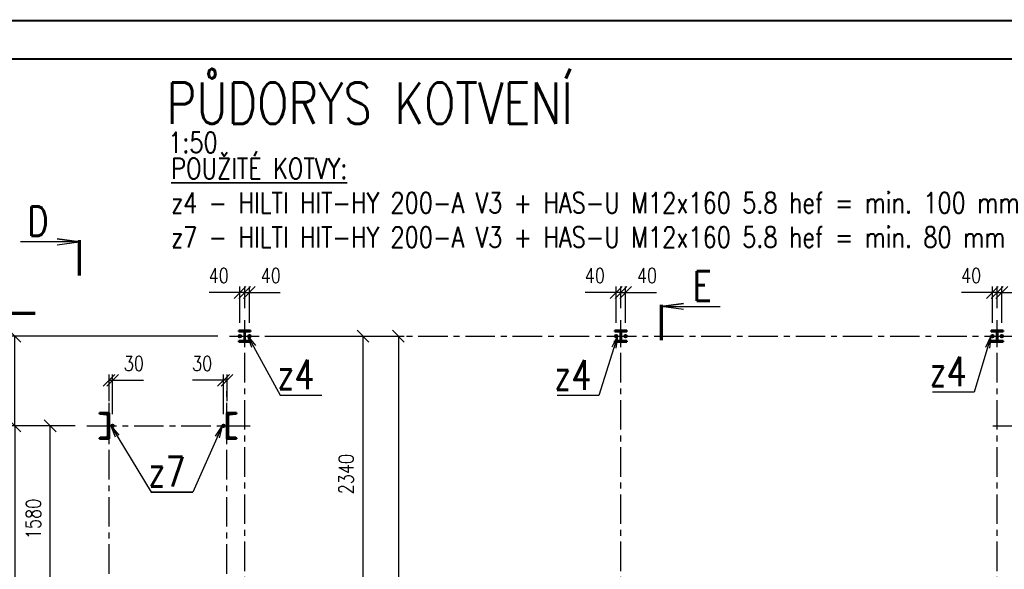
# Paper-space layout 'Layout1' of a CAD drawing. Extents: x -2 to 1083, y -36 to 422.
# Tile 8 of 67: x 82 to 249, y 327 to 420. Entities that reach past the tile are written whole.
import ezdxf
from ezdxf.enums import TextEntityAlignment as Align

# ---------------------------------------------------------------- set-up
doc = ezdxf.new("R2010")
doc.units = 0
for name, pattern in [('ACAD_ISO02W100', [15, 12, -3]), ('ACAD_ISO04W100', [30.5, 24, -3, 0.5, -3]), ('HP_01_CER_B', [8, 5, -1, 1, -1])]:
    doc.linetypes.add(name, pattern=pattern)
doc.layers.get('0').update_dxf_attribs({"linetype": 'CONTINUOUS'})
doc.layers.get('DEFPOINTS').update_dxf_attribs({"color": 132, "linetype": 'CONTINUOUS'})
doc.layers.add('RAMECEK_HP', color=251, linetype='CONTINUOUS')
for name, color, linetype, lineweight in [('SS_KOTVY', 2, 'CONTINUOUS', 35), ('SS_KOTY', 3, 'CONTINUOUS', 25), ('SS_OSY_025', 7, 'HP_01_CER_B', 25), ('SS_PLNA_025', 7, 'CONTINUOUS', 25), ('SS_POPIS_PROFILU', 13, 'CONTINUOUS', 25), ('SS_REZ', 6, 'CONTINUOUS', 70), ('SS_SCHODISTE', 30, 'CONTINUOUS', 50), ('SS_SLOUPY', 143, 'CONTINUOUS', 50), ('SS_SRAFY', 8, 'CONTINUOUS', 18), ('SS_TEXT35', 2, 'CONTINUOUS', 35), ('SS_TEXT7', 6, 'CONTINUOUS', 70)]:
    doc.layers.add(name, color=color, linetype=linetype, lineweight=lineweight)
doc.styles.add('ROMANS', font='romans.shx', dxfattribs={"width": 0.8})
doc.styles.add('romans.shx', font='romans.shx', dxfattribs={"height": 5})
doc.dimstyles.new('A-1_(2.5)_50AS', dxfattribs={"dimtxt": 2.5, "dimasz": 2, "dimexe": 1, "dimexo": 2, "dimgap": 0, "dimtad": 0, "dimdec": 1, "dimlfac": 50, "dimrnd": 1, "dimtxsty": 'ROMANS', "dimblk1": 'OBLIQUE', "dimblk2": 'OBLIQUE', "dimsah": 1, "dimcen": 2, "dimclrd": 256, "dimclre": 256, "dimclrt": 256, "dimadec": 1, "dimazin": 2, "dimtfac": 0.714286, "dimtdec": 1, "dimtmove": 0, "dimatfit": 3, "dimldrblk": 'OPEN', "dimfxl": 1, "dimtvp": 1.142857, "dimtfill": 1, "dimtolj": 1, "dimlwd": -1, "dimlwe": -1, "dimarcsym": 0})
pattern_1 = [(45, (-1751.39498, -250.12049), (-0.0449012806, 0.0449012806), [])]

# ---------------------------------------------------------------- blocks, each defined once
blk = doc.blocks.new('*U6')
at = {"layer": 'RAMECEK_HP', "lineweight": 35, "const_width": 0.35}
for points in [[(0, 420), (0, 0), (891, 0), (891, 420)], [(6.5, 413.5), (6.5, 6.5), (884.5, 6.5), (884.5, 413.5)]]:
    blk.add_lwpolyline(points, close=True, dxfattribs=at)
at = {"layer": 'DEFPOINTS', "style": 'ROMANS', "width": 0.8}
blk.add_attdef('TISK', text='', height=10, dxfattribs=at).set_placement((891, -33), align=Align.RIGHT)
blk = doc.blocks.new('*U13')
at = {"layer": 'SS_PLNA_025'}
blk.add_lwpolyline([(-5.2, 3.78), (-5.72, 0), (-6.25, 3.78), (-5.72, 0), (-5.72, 10)], dxfattribs=at)
at = {"layer": 'SS_REZ'}
blk.add_line((-5.99, 0), (0, 0), dxfattribs=at)
at = {"layer": 'SS_TEXT7', "style": 'ROMANS', "width": 0.8}
blk.add_attdef('REZv', text='', height=5, dxfattribs=at).set_placement((-9.72, 5), align=Align.CENTER)
blk = doc.blocks.new('*U15')
at = {"layer": 'SS_PLNA_025'}
blk.add_lwpolyline([(-3.78, 5.2), (0, 5.72), (-3.78, 6.25), (0, 5.72), (-10, 5.72)], dxfattribs=at)
at = {"layer": 'SS_REZ'}
blk.add_line((0, 5.99), (0, 0), dxfattribs=at)
at = {"layer": 'SS_TEXT7', "style": 'ROMANS', "width": 0.8}
blk.add_attdef('REZs', text='', height=5, dxfattribs=at).set_placement((-7, 6.72), align=Align.CENTER)
blk = doc.blocks.new('00REZ-d')
at = {"layer": 'SS_PLNA_025'}
blk.add_lwpolyline([(3.78, 5.2), (0, 5.72), (3.78, 6.25), (0, 5.72), (10, 5.72)], dxfattribs=at)
at = {"layer": 'SS_REZ'}
blk.add_line((0, 5.99), (0, 0), dxfattribs=at)
at = {"layer": 'SS_TEXT7', "style": 'ROMANS', "width": 0.8}
blk.add_attdef('REZs', text='', height=5, dxfattribs=at).set_placement((7, 6.72), align=Align.CENTER)
blk = doc.blocks.new('_Oblique')
at = {"color": 0, "linetype": 'ByBlock', "lineweight": -2}
blk.add_line((-0.5, -0.5), (0.5, 0.5), dxfattribs=at)
blk = doc.blocks.new('*D27')
at = {"layer": 'DEFPOINTS', "color": 0, "transparency": 16777216}
for p in [(119.01, 373.9), (119.81, 369.21, 1), (119.01, 366.72, 0.8)]:
    blk.add_point(p, dxfattribs=at)
at = {"layer": 'SS_KOTY', "transparency": 16777216}
for p, q in [((119.01, 368.72), (119.01, 374.9)), ((119.81, 371.21), (119.81, 374.9)), ((119.01, 373.9), (113.77, 373.9)), ((119.81, 373.9), (119.01, 373.9))]:
    blk.add_line(p, q, dxfattribs=at)
at = {"layer": 'SS_KOTY', "transparency": 16777216, "xscale": 2, "yscale": 2, "zscale": 2, "rotation": 180}
blk.add_blockref('_Oblique', (119.01, 373.9), dxfattribs=at)
at = {"layer": 'SS_KOTY', "transparency": 16777216, "xscale": 2, "yscale": 2, "zscale": 2}
blk.add_blockref('_Oblique', (119.81, 373.9), dxfattribs=at)
at = {"layer": 'SS_KOTY', "transparency": 16777216, "insert": (115.39, 376.76), "char_height": 2.5, "attachment_point": 5, "style": 'ROMANS', "bg_fill": 3, "box_fill_scale": 1.1, "bg_fill_color": 256, "bg_fill_true_color": 13158600, "bg_fill_transparency": 0}
blk.add_mtext('\\A1;40', dxfattribs=at)
blk = doc.blocks.new('_OPEN')
at = {"color": 0, "linetype": 'ByBlock'}
for p, q in [((-1, 0.167), (0, 0)), ((0, 0), (-1, -0.167)), ((0, 0), (-1, 0))]:
    blk.add_line(p, q, dxfattribs=at)
blk = doc.blocks.new('*D28')
at = {"layer": 'DEFPOINTS', "color": 0, "transparency": 16777216}
for p in [(120.61, 373.9), (119.81, 369.21, 1), (120.61, 366.72, 0.8)]:
    blk.add_point(p, dxfattribs=at)
at = {"layer": 'SS_KOTY', "transparency": 16777216}
for p, q in [((119.81, 371.21), (119.81, 374.9)), ((120.61, 368.72), (120.61, 374.9)), ((119.81, 373.9), (120.61, 373.9)), ((120.61, 373.9), (125.84, 373.9))]:
    blk.add_line(p, q, dxfattribs=at)
at = {"layer": 'SS_KOTY', "transparency": 16777216, "xscale": 2, "yscale": 2, "zscale": 2, "rotation": 180}
blk.add_blockref('_Oblique', (119.81, 373.9), dxfattribs=at)
at = {"layer": 'SS_KOTY', "transparency": 16777216, "xscale": 2, "yscale": 2, "zscale": 2}
blk.add_blockref('_Oblique', (120.61, 373.9), dxfattribs=at)
at = {"layer": 'SS_KOTY', "transparency": 16777216, "insert": (124.22, 376.76), "char_height": 2.5, "attachment_point": 5, "style": 'ROMANS', "bg_fill": 3, "box_fill_scale": 1.1, "bg_fill_color": 256, "bg_fill_true_color": 13158600, "bg_fill_transparency": 0}
blk.add_mtext('\\A1;40', dxfattribs=at)
blk = doc.blocks.new('*D30')
at = {"layer": 'DEFPOINTS', "color": 0, "transparency": 16777216}
for p in [(182.81, 373.9), (183.61, 369.21, 1), (182.81, 366.72, 0.8)]:
    blk.add_point(p, dxfattribs=at)
at = {"layer": 'SS_KOTY', "transparency": 16777216}
for p, q in [((182.81, 368.72), (182.81, 374.9)), ((183.61, 371.21), (183.61, 374.9)), ((182.81, 373.9), (177.57, 373.9)), ((183.61, 373.9), (182.81, 373.9))]:
    blk.add_line(p, q, dxfattribs=at)
at = {"layer": 'SS_KOTY', "transparency": 16777216, "xscale": 2, "yscale": 2, "zscale": 2, "rotation": 180}
blk.add_blockref('_Oblique', (182.81, 373.9), dxfattribs=at)
at = {"layer": 'SS_KOTY', "transparency": 16777216, "xscale": 2, "yscale": 2, "zscale": 2}
blk.add_blockref('_Oblique', (183.61, 373.9), dxfattribs=at)
at = {"layer": 'SS_KOTY', "transparency": 16777216, "insert": (179.19, 376.76), "char_height": 2.5, "attachment_point": 5, "style": 'ROMANS', "bg_fill": 3, "box_fill_scale": 1.1, "bg_fill_color": 256, "bg_fill_true_color": 13158600, "bg_fill_transparency": 0}
blk.add_mtext('\\A1;40', dxfattribs=at)
blk = doc.blocks.new('*D29')
at = {"layer": 'DEFPOINTS', "color": 0, "transparency": 16777216}
for p in [(184.41, 373.9), (183.61, 369.21, 1), (184.41, 366.72, 0.8)]:
    blk.add_point(p, dxfattribs=at)
at = {"layer": 'SS_KOTY', "transparency": 16777216}
for p, q in [((183.61, 371.21), (183.61, 374.9)), ((184.41, 368.72), (184.41, 374.9)), ((183.61, 373.9), (184.41, 373.9)), ((184.41, 373.9), (189.64, 373.9))]:
    blk.add_line(p, q, dxfattribs=at)
at = {"layer": 'SS_KOTY', "transparency": 16777216, "xscale": 2, "yscale": 2, "zscale": 2, "rotation": 180}
blk.add_blockref('_Oblique', (183.61, 373.9), dxfattribs=at)
at = {"layer": 'SS_KOTY', "transparency": 16777216, "xscale": 2, "yscale": 2, "zscale": 2}
blk.add_blockref('_Oblique', (184.41, 373.9), dxfattribs=at)
at = {"layer": 'SS_KOTY', "transparency": 16777216, "insert": (188.02, 376.76), "char_height": 2.5, "attachment_point": 5, "style": 'ROMANS', "bg_fill": 3, "box_fill_scale": 1.1, "bg_fill_color": 256, "bg_fill_true_color": 13158600, "bg_fill_transparency": 0}
blk.add_mtext('\\A1;40', dxfattribs=at)
blk = doc.blocks.new('*D32')
at = {"layer": 'DEFPOINTS', "color": 0, "transparency": 16777216}
for p in [(246.61, 373.9), (247.41, 369.21, 1), (246.61, 366.72, 0.8)]:
    blk.add_point(p, dxfattribs=at)
at = {"layer": 'SS_KOTY', "transparency": 16777216}
for p, q in [((246.61, 368.72), (246.61, 374.9)), ((247.41, 371.21), (247.41, 374.9)), ((246.61, 373.9), (241.37, 373.9)), ((247.41, 373.9), (246.61, 373.9))]:
    blk.add_line(p, q, dxfattribs=at)
at = {"layer": 'SS_KOTY', "transparency": 16777216, "xscale": 2, "yscale": 2, "zscale": 2, "rotation": 180}
blk.add_blockref('_Oblique', (246.61, 373.9), dxfattribs=at)
at = {"layer": 'SS_KOTY', "transparency": 16777216, "xscale": 2, "yscale": 2, "zscale": 2}
blk.add_blockref('_Oblique', (247.41, 373.9), dxfattribs=at)
at = {"layer": 'SS_KOTY', "transparency": 16777216, "insert": (242.99, 376.76), "char_height": 2.5, "attachment_point": 5, "style": 'ROMANS', "bg_fill": 3, "box_fill_scale": 1.1, "bg_fill_color": 256, "bg_fill_true_color": 13158600, "bg_fill_transparency": 0}
blk.add_mtext('\\A1;40', dxfattribs=at)
blk = doc.blocks.new('*D31')
at = {"layer": 'DEFPOINTS', "color": 0, "transparency": 16777216}
for p in [(248.21, 373.9), (247.41, 369.21, 1), (248.21, 366.72, 0.8)]:
    blk.add_point(p, dxfattribs=at)
at = {"layer": 'SS_KOTY', "transparency": 16777216}
for p, q in [((247.41, 371.21), (247.41, 374.9)), ((248.21, 368.72), (248.21, 374.9)), ((247.41, 373.9), (248.21, 373.9)), ((248.21, 373.9), (253.44, 373.9))]:
    blk.add_line(p, q, dxfattribs=at)
at = {"layer": 'SS_KOTY', "transparency": 16777216, "xscale": 2, "yscale": 2, "zscale": 2, "rotation": 180}
blk.add_blockref('_Oblique', (247.41, 373.9), dxfattribs=at)
at = {"layer": 'SS_KOTY', "transparency": 16777216, "xscale": 2, "yscale": 2, "zscale": 2}
blk.add_blockref('_Oblique', (248.21, 373.9), dxfattribs=at)
at = {"layer": 'SS_KOTY', "transparency": 16777216, "insert": (251.82, 376.76), "char_height": 2.5, "attachment_point": 5, "style": 'ROMANS', "bg_fill": 3, "box_fill_scale": 1.1, "bg_fill_color": 256, "bg_fill_true_color": 13158600, "bg_fill_transparency": 0}
blk.add_mtext('\\A1;40', dxfattribs=at)
blk = doc.blocks.new('*D34')
at = {"layer": 'DEFPOINTS', "color": 0, "transparency": 16777216}
for p in [(121.41, 366.48, 0.4), (139.88, 366.48), (121.41, 319.68)]:
    blk.add_point(p, dxfattribs=at)
at = {"layer": 'SS_KOTY', "transparency": 16777216}
for p, q in [((123.41, 366.48), (140.88, 366.48)), ((139.88, 319.68), (139.88, 366.48)), ((123.41, 319.68), (140.88, 319.68))]:
    blk.add_line(p, q, dxfattribs=at)
at = {"layer": 'SS_KOTY', "transparency": 16777216, "xscale": 2, "yscale": 2, "zscale": 2}
for p, rotation in [((139.88, 366.48), 90), ((139.88, 319.68), 270)]:
    blk.add_blockref('_Oblique', p, dxfattribs=dict(at, rotation=rotation))
at = {"layer": 'SS_KOTY', "transparency": 16777216, "insert": (137.02, 343.08), "char_height": 2.5, "attachment_point": 5, "rotation": 90, "style": 'ROMANS', "bg_fill": 3, "box_fill_scale": 1.1, "bg_fill_color": 256, "bg_fill_true_color": 13158600, "bg_fill_transparency": 0}
blk.add_mtext('\\A1;2340', dxfattribs=at)
blk = doc.blocks.new('*D35')
at = {"layer": 'DEFPOINTS', "color": 0, "transparency": 16777216}
for p in [(121.41, 366.48, 0.4), (121.41, 272.88, 0.4), (145.88, 272.88)]:
    blk.add_point(p, dxfattribs=at)
at = {"layer": 'SS_KOTY', "transparency": 16777216}
for p, q in [((123.41, 366.48), (146.88, 366.48)), ((145.88, 366.48), (145.88, 272.88)), ((123.41, 272.88), (146.88, 272.88))]:
    blk.add_line(p, q, dxfattribs=at)
at = {"layer": 'SS_KOTY', "transparency": 16777216, "xscale": 2, "yscale": 2, "zscale": 2}
for p, rotation in [((145.88, 366.48), 90), ((145.88, 272.88), 270)]:
    blk.add_blockref('_Oblique', p, dxfattribs=dict(at, rotation=rotation))
at = {"layer": 'SS_KOTY', "transparency": 16777216, "insert": (143.02, 319.68), "char_height": 2.5, "attachment_point": 5, "rotation": 90, "style": 'ROMANS', "bg_fill": 3, "box_fill_scale": 1.1, "bg_fill_color": 256, "bg_fill_true_color": 13158600, "bg_fill_transparency": 0}
blk.add_mtext('\\A1;4680', dxfattribs=at)
blk = doc.blocks.new('*D38')
at = {"layer": 'DEFPOINTS', "color": 0, "transparency": 16777216}
for p in [(116.21, 359), (116.81, 353.46), (116.21, 351.26)]:
    blk.add_point(p, dxfattribs=at)
at = {"layer": 'SS_KOTY', "transparency": 16777216}
for p, q in [((116.21, 359), (110.97, 359)), ((116.21, 353.26), (116.21, 360)), ((116.81, 359), (116.21, 359)), ((116.81, 355.46), (116.81, 360))]:
    blk.add_line(p, q, dxfattribs=at)
at = {"layer": 'SS_KOTY', "transparency": 16777216, "xscale": 2, "yscale": 2, "zscale": 2, "rotation": 180}
blk.add_blockref('_Oblique', (116.21, 359), dxfattribs=at)
at = {"layer": 'SS_KOTY', "transparency": 16777216, "xscale": 2, "yscale": 2, "zscale": 2}
blk.add_blockref('_Oblique', (116.81, 359), dxfattribs=at)
at = {"layer": 'SS_KOTY', "transparency": 16777216, "insert": (112.59, 361.86), "char_height": 2.5, "attachment_point": 5, "style": 'ROMANS', "bg_fill": 3, "box_fill_scale": 1.1, "bg_fill_color": 256, "bg_fill_true_color": 13158600, "bg_fill_transparency": 0}
blk.add_mtext('\\A1;30', dxfattribs=at)
blk = doc.blocks.new('*D39')
at = {"layer": 'DEFPOINTS', "color": 0, "transparency": 16777216}
for p in [(97.41, 359), (96.81, 353.46), (97.41, 351.26)]:
    blk.add_point(p, dxfattribs=at)
at = {"layer": 'SS_KOTY', "transparency": 16777216}
for p, q in [((96.81, 355.46), (96.81, 360)), ((96.81, 359), (97.41, 359)), ((97.41, 353.26), (97.41, 360)), ((97.41, 359), (102.64, 359))]:
    blk.add_line(p, q, dxfattribs=at)
at = {"layer": 'SS_KOTY', "transparency": 16777216, "xscale": 2, "yscale": 2, "zscale": 2, "rotation": 180}
blk.add_blockref('_Oblique', (96.81, 359), dxfattribs=at)
at = {"layer": 'SS_KOTY', "transparency": 16777216, "xscale": 2, "yscale": 2, "zscale": 2}
blk.add_blockref('_Oblique', (97.41, 359), dxfattribs=at)
at = {"layer": 'SS_KOTY', "transparency": 16777216, "insert": (101.02, 361.86), "char_height": 2.5, "attachment_point": 5, "style": 'ROMANS', "bg_fill": 3, "box_fill_scale": 1.1, "bg_fill_color": 256, "bg_fill_true_color": 13158600, "bg_fill_transparency": 0}
blk.add_mtext('\\A1;30', dxfattribs=at)
blk = doc.blocks.new('*D49')
at = {"layer": 'DEFPOINTS', "color": 0, "transparency": 16777216}
for p in [(86.82, 351.28), (93.06, 351.28, 1), (96.81, 319.68)]:
    blk.add_point(p, dxfattribs=at)
at = {"layer": 'SS_KOTY', "transparency": 16777216}
for p, q in [((91.06, 351.28), (85.82, 351.28)), ((86.82, 319.68), (86.82, 351.28)), ((94.81, 319.68), (85.82, 319.68))]:
    blk.add_line(p, q, dxfattribs=at)
at = {"layer": 'SS_KOTY', "transparency": 16777216, "xscale": 2, "yscale": 2, "zscale": 2}
for p, rotation in [((86.82, 351.28), 90), ((86.82, 319.68), 270)]:
    blk.add_blockref('_Oblique', p, dxfattribs=dict(at, rotation=rotation))
at = {"layer": 'SS_KOTY', "transparency": 16777216, "insert": (83.97, 335.48), "char_height": 2.5, "attachment_point": 5, "rotation": 90, "style": 'ROMANS', "bg_fill": 3, "box_fill_scale": 1.1, "bg_fill_color": 256, "bg_fill_true_color": 13158600, "bg_fill_transparency": 0}
blk.add_mtext('\\A1;1580', dxfattribs=at)
blk = doc.blocks.new('*D50')
at = {"layer": 'DEFPOINTS', "color": 0, "transparency": 16777216}
for p in [(93.06, 351.28, 1), (80.82, 292.52), (93.06, 292.52, 1)]:
    blk.add_point(p, dxfattribs=at)
at = {"layer": 'SS_KOTY', "transparency": 16777216}
for p, q in [((91.06, 351.28), (79.82, 351.28)), ((80.82, 351.28), (80.82, 292.52)), ((91.06, 292.52), (79.82, 292.52))]:
    blk.add_line(p, q, dxfattribs=at)
at = {"layer": 'SS_KOTY', "transparency": 16777216, "xscale": 2, "yscale": 2, "zscale": 2}
for p, rotation in [((80.82, 351.28), 90), ((80.82, 292.52), 270)]:
    blk.add_blockref('_Oblique', p, dxfattribs=dict(at, rotation=rotation))
at = {"layer": 'SS_KOTY', "transparency": 16777216, "insert": (77.97, 321.9), "char_height": 2.5, "attachment_point": 5, "rotation": 90, "style": 'ROMANS', "bg_fill": 3, "box_fill_scale": 1.1, "bg_fill_color": 256, "bg_fill_true_color": 13158600, "bg_fill_transparency": 0}
blk.add_mtext('\\A1;2938', dxfattribs=at)
blk = doc.blocks.new('*D115')
at = {"layer": 'DEFPOINTS', "color": 0, "transparency": 16777216}
for p in [(80.82, 366.48), (117.24, 366.48, 0.65), (93.06, 351.28, 1)]:
    blk.add_point(p, dxfattribs=at)
at = {"layer": 'SS_KOTY', "transparency": 16777216}
for p, q in [((115.24, 366.48), (79.82, 366.48)), ((80.82, 351.28), (80.82, 366.48)), ((91.06, 351.28), (79.82, 351.28))]:
    blk.add_line(p, q, dxfattribs=at)
at = {"layer": 'SS_KOTY', "transparency": 16777216, "xscale": 2, "yscale": 2, "zscale": 2}
for p, rotation in [((80.82, 366.48), 90), ((80.82, 351.28), 270)]:
    blk.add_blockref('_Oblique', p, dxfattribs=dict(at, rotation=rotation))
at = {"layer": 'SS_KOTY', "transparency": 16777216, "insert": (77.97, 358.88), "char_height": 2.5, "attachment_point": 5, "rotation": 90, "style": 'ROMANS', "bg_fill": 3, "box_fill_scale": 1.1, "bg_fill_color": 256, "bg_fill_true_color": 13158600, "bg_fill_transparency": 0}
blk.add_mtext('\\A1;760', dxfattribs=at)

psp = doc.layouts.get("Layout1")

# ---------------------------------------------------------------- linework, layer by layer
at = {"layer": 'SS_OSY_025'}
for p, q in [((119.805, 270.6358, 1), (119.805, 369.21, 1)), ((183.605, 270.6358, 1), (183.605, 369.21, 1)), ((247.405, 270.6358, 1), (247.405, 369.21, 1)), ((117.2444, 366.4795, 0.65), (250.716, 366.4795, 0.65)), ((96.805, 286.1773), (96.805, 357.135)), ((116.805, 286.1773, 1), (116.805, 357.135, 1)), ((246.6599, 351.2795, 3), (274.323, 351.2795, 3))]:
    psp.add_line(p, q, dxfattribs=at)
at = {"layer": 'SS_SCHODISTE', "color": 1, "linetype": 'Continuous', "ltscale": 0.25}
for p, q in [((116.805, 349.0795), (118.405, 349.0795)), ((118.2946, 349.2743), (117.2151, 349.3607)), ((118.405, 349.1547), (118.405, 349.0795))]:
    psp.add_line(p, q, dxfattribs=at)
psp.add_arc((118.285, 349.1547), 0.12, 0, 85.426, dxfattribs=at)
at = {"layer": 'SS_SLOUPY', "color": 1, "linetype": 'Continuous', "ltscale": 0.25}
for p, q in [((119.515, 365.6795), (118.805, 365.6795)), ((118.805, 365.6795), (118.805, 365.5195)), ((183.315, 365.6795), (182.605, 365.6795)), ((182.605, 365.6795), (182.605, 365.5195)), ((184.605, 365.6795), (183.895, 365.6795)), ((184.605, 365.5195), (184.605, 365.6795)), ((247.115, 365.6795), (246.405, 365.6795)), ((246.405, 365.6795), (246.405, 365.5195)), ((248.405, 365.6795), (247.695, 365.6795)), ((248.405, 365.5195), (248.405, 365.6795)), ((182.605, 365.5195), (184.605, 365.5195)), ((246.405, 365.5195), (248.405, 365.5195))]:
    psp.add_line(p, q, dxfattribs=at)

# ---------------------------------------------------------------- block references
at = {"layer": 'RAMECEK_HP'}
psp.add_blockref('*U6', (0, 0), dxfattribs=at)
at = {"layer": 'SS_REZ'}
for name, p, values in [('*U15', (91.7636, 376.7761), {'REZs': 'D'}), ('*U13', (84.263, 370.4116), {'REZv': 'B'}), ('00REZ-d', (190.4235, 365.7853), {'REZs': 'E'})]:
    psp.add_blockref(name, p, dxfattribs=at).add_auto_attribs(values)

# ---------------------------------------------------------------- texts
at = {"layer": 'SS_POPIS_PROFILU', "color": 6, "style": 'romans.shx', "width": 0.8}
psp.add_text('PŮDORYS KOTVENÍ', height=7, dxfattribs=at).set_placement((106.5753, 402.5106))
at = {"layer": 'SS_POPIS_PROFILU', "color": 2, "style": 'romans.shx', "width": 0.8}
psp.add_text('1:50', height=3.5, dxfattribs=at).set_placement((106.8255, 397.6106))
at = {"layer": 'SS_POPIS_PROFILU', "color": 4, "style": 'romans.shx', "width": 0.8}
for s, p in [('z4', (172.2852, 357.4075)), ('z4', (235.9222, 357.9878)), ('z7', (103.4424, 340.9954)), ('z7', (103.4424, 340.9954))]:
    psp.add_text(s, height=5, dxfattribs=at).set_placement(p)
at = {"layer": 'SS_TEXT35', "insert": (107.3316, 396.7004), "char_height": 3.5, "attachment_point": 1, "style": 'ROMANS'}
psp.add_mtext_dynamic_manual_height_columns('{\\LPOUŽITÉ KOTVY:\\P}z4 - HILTI HIT-HY 200-A V3 + HAS-U M12x160 5.8 hef = min. 100 mm\\Pz7 - HILTI HIT-HY 200-A V3 + HAS-U M12x160 5.8 hef = min. 80 mm', width=239.392882, gutter_width=12.5, heights=[0], dxfattribs=at)

# ---------------------------------------------------------------- next in the draw order: dimensions: what is measured, and where the dimension line sits
at = {"layer": 'SS_KOTY'}
for base, p1, p2, picture, middle in [((119.005, 373.9041), (119.805, 369.21, 1), (119.005, 366.7195, 0.8), '*D27', (115.386, 376.7613)), ((182.805, 373.9041), (183.605, 369.21, 1), (182.805, 366.7195, 0.8), '*D30', (179.186, 376.7613)), ((246.605, 373.9041), (247.405, 369.21, 1), (246.605, 366.7195, 0.8), '*D32', (242.986, 376.7613))]:
    dim = psp.add_linear_dim(base=base, p1=p1, p2=p2, dimstyle='A-1_(2.5)_50AS', dxfattribs=at)
    dim.commit()
    dim.dimension.update_dxf_attribs({"geometry": picture, "text_midpoint": middle})

# ---------------------------------------------------------------- next in the draw order: dimensions: what is measured, and where the dimension line sits
for base, p1, p2, picture, middle in [((120.605, 373.9041), (119.805, 369.21, 1), (120.605, 366.7195, 0.8), '*D28', (124.2241, 376.7613)), ((184.405, 373.9041), (183.605, 369.21, 1), (184.405, 366.7195, 0.8), '*D29', (188.0241, 376.7613)), ((248.205, 373.9041), (247.405, 369.21, 1), (248.205, 366.7195, 0.8), '*D31', (251.8241, 376.7613))]:
    dim = psp.add_linear_dim(base=base, p1=p1, p2=p2, dimstyle='A-1_(2.5)_50AS', dxfattribs=at)
    dim.commit()
    dim.dimension.update_dxf_attribs({"geometry": picture, "text_midpoint": middle})

# ---------------------------------------------------------------- next in the draw order: hatches: boundary and pattern name
at = {"layer": 'SS_SRAFY'}
h = psp.add_hatch(dxfattribs=at)
h.set_pattern_fill('ANSI31', color=5, scale=0.02, style=0)
h.set_pattern_definition(pattern_1)
h.paths.add_polyline_path([(182.605, 365.6795), (182.605, 365.5195), (184.605, 365.5195), (184.605, 365.6795), (183.895, 365.6795, -0.41421356), (183.655, 365.9195), (183.655, 367.0395, -0.41421356), (183.895, 367.2795), (184.605, 367.2795), (184.605, 367.4395), (182.605, 367.4395), (182.605, 367.2795), (183.315, 367.2795, -0.41421356), (183.555, 367.0395), (183.555, 365.9195, -0.41421356), (183.315, 365.6795)], flags=0)
h = psp.add_hatch(dxfattribs=at)
h.set_pattern_fill('ANSI31', color=5, scale=0.02, style=0)
h.set_pattern_definition(pattern_1)
h.paths.add_polyline_path([(246.405, 365.6795), (246.405, 365.5195), (248.405, 365.5195), (248.405, 365.6795), (247.695, 365.6795, -0.41421356), (247.455, 365.9195), (247.455, 367.0395, -0.41421356), (247.695, 367.2795), (248.405, 367.2795), (248.405, 367.4395), (246.405, 367.4395), (246.405, 367.2795), (247.115, 367.2795, -0.41421356), (247.355, 367.0395), (247.355, 365.9195, -0.41421356), (247.115, 365.6795)], flags=0)

# ---------------------------------------------------------------- next in the draw order: linework, layer by layer
at = {"layer": 'SS_KOTVY', "color": 7, "linetype": 'ACAD_ISO04W100', "ltscale": 0.25}
for p, q in [((118.765, 366.4795), (119.245, 366.4795)), ((118.885, 366.4795), (119.125, 366.4795)), ((119.005, 366.2395), (119.005, 366.7195)), ((119.005, 366.3595), (119.005, 366.5995)), ((119.005, 366.4795), (119.005, 366.4795)), ((182.565, 366.4795), (183.045, 366.4795)), ((182.685, 366.4795), (182.925, 366.4795)), ((182.805, 366.2395), (182.805, 366.7195)), ((182.805, 366.3595), (182.805, 366.5995)), ((182.805, 366.4795), (182.805, 366.4795)), ((184.165, 366.4795), (184.645, 366.4795)), ((184.285, 366.4795), (184.525, 366.4795)), ((184.405, 366.2395), (184.405, 366.7195)), ((184.405, 366.3595), (184.405, 366.5995)), ((184.405, 366.4795), (184.405, 366.4795)), ((246.365, 366.4795), (246.845, 366.4795)), ((246.485, 366.4795), (246.725, 366.4795)), ((246.605, 366.2395), (246.605, 366.7195)), ((246.605, 366.3595), (246.605, 366.5995)), ((246.605, 366.4795), (246.605, 366.4795)), ((247.965, 366.4795), (248.445, 366.4795)), ((248.085, 366.4795), (248.325, 366.4795)), ((248.205, 366.2395), (248.205, 366.7195)), ((248.205, 366.3595), (248.205, 366.5995)), ((248.205, 366.4795), (248.205, 366.4795))]:
    psp.add_line(p, q, dxfattribs=at)
at = {"layer": 'SS_KOTVY', "color": 1, "linetype": 'Continuous', "ltscale": 0.25}
for p, q in [((119.005, 366.6985), (118.8154, 366.589)), ((118.8154, 366.589), (118.8154, 366.37)), ((118.8154, 366.37), (119.005, 366.2605)), ((119.1947, 366.589), (119.005, 366.6985)), ((119.005, 366.2605), (119.1947, 366.37)), ((119.1947, 366.37), (119.1947, 366.589)), ((120.4154, 366.589), (120.4154, 366.37)), ((182.805, 366.6985), (182.6154, 366.589)), ((182.6154, 366.589), (182.6154, 366.37)), ((182.6154, 366.37), (182.805, 366.2605)), ((182.9947, 366.589), (182.805, 366.6985)), ((182.805, 366.2605), (182.9947, 366.37)), ((182.9947, 366.37), (182.9947, 366.589)), ((184.405, 366.6985), (184.2154, 366.589)), ((184.2154, 366.589), (184.2154, 366.37)), ((184.2154, 366.37), (184.405, 366.2605)), ((184.5947, 366.589), (184.405, 366.6985)), ((184.405, 366.2605), (184.5947, 366.37)), ((184.5947, 366.37), (184.5947, 366.589)), ((246.605, 366.6985), (246.4154, 366.589)), ((246.4154, 366.589), (246.4154, 366.37)), ((246.4154, 366.37), (246.605, 366.2605)), ((246.7947, 366.589), (246.605, 366.6985)), ((246.605, 366.2605), (246.7947, 366.37)), ((246.7947, 366.37), (246.7947, 366.589)), ((248.205, 366.6985), (248.0154, 366.589)), ((248.0154, 366.589), (248.0154, 366.37)), ((248.0154, 366.37), (248.205, 366.2605)), ((248.3947, 366.589), (248.205, 366.6985)), ((248.205, 366.2605), (248.3947, 366.37)), ((248.3947, 366.37), (248.3947, 366.589))]:
    psp.add_line(p, q, dxfattribs=at)
for centre, radius in [((119.005, 366.4795), 0.24), ((119.005, 366.4795), 0.12), ((182.805, 366.4795), 0.24), ((182.805, 366.4795), 0.12), ((184.405, 366.4795), 0.24), ((184.405, 366.4795), 0.12), ((246.605, 366.4795), 0.24), ((246.605, 366.4795), 0.12), ((248.205, 366.4795), 0.24), ((248.205, 366.4795), 0.12)]:
    psp.add_circle(centre, radius, dxfattribs=at)
at = {"layer": 'SS_POPIS_PROFILU', "color": 0, "linetype": 'ByBlock'}
for p, q in [((182.1235, 364.6734), (183.045, 366.4795)), ((183.045, 366.4795), (182.4413, 364.5728)), ((183.045, 366.4795), (182.7591, 364.4722)), ((245.467, 364.6272), (246.3677, 366.4437)), ((246.3677, 366.4437), (245.7859, 364.5302)), ((246.3677, 366.4437), (246.1048, 364.4332))]:
    psp.add_line(p, q, dxfattribs=at)
at = {"layer": 'SS_POPIS_PROFILU', "color": 13}
for points in [[(183.045, 366.4795), (179.8558, 356.4075), (172.8082, 356.4075)], [(246.3677, 366.4437), (243.4928, 356.9878), (236.4452, 356.9878)]]:
    psp.add_lwpolyline(points, dxfattribs=at)
at = {"layer": 'SS_SLOUPY', "color": 1, "linetype": 'Continuous', "ltscale": 0.25}
for p, q in [((118.805, 367.4395), (118.805, 367.2795)), ((184.605, 367.4395), (182.605, 367.4395)), ((182.605, 367.4395), (182.605, 367.2795)), ((184.605, 367.2795), (184.605, 367.4395)), ((248.405, 367.4395), (246.405, 367.4395)), ((246.405, 367.4395), (246.405, 367.2795)), ((248.405, 367.2795), (248.405, 367.4395)), ((118.805, 367.2795), (119.515, 367.2795)), ((119.755, 367.0395), (119.755, 365.9195)), ((119.855, 365.9195), (119.855, 367.0395)), ((182.605, 367.2795), (183.315, 367.2795)), ((183.555, 367.0395), (183.555, 365.9195)), ((183.655, 365.9195), (183.655, 367.0395)), ((183.895, 367.2795), (184.605, 367.2795)), ((246.405, 367.2795), (247.115, 367.2795)), ((247.355, 367.0395), (247.355, 365.9195)), ((247.455, 365.9195), (247.455, 367.0395)), ((247.695, 367.2795), (248.405, 367.2795))]:
    psp.add_line(p, q, dxfattribs=at)
at = {"layer": 'SS_SLOUPY', "color": 7, "linetype": 'ACAD_ISO04W100', "ltscale": 0.25}
for p, q in [((119.805, 366.4795), (119.805, 366.4795)), ((183.605, 366.4795), (183.605, 366.4795)), ((247.405, 366.4795), (247.405, 366.4795))]:
    psp.add_line(p, q, dxfattribs=at)
at = {"layer": 'SS_SLOUPY', "color": 3, "linetype": 'ACAD_ISO02W100', "ltscale": 0.25}
for centre in [(119.005, 366.4795), (182.805, 366.4795), (184.405, 366.4795), (246.605, 366.4795), (248.205, 366.4795)]:
    psp.add_circle(centre, 0.14, dxfattribs=at)
at = {"layer": 'SS_SLOUPY', "color": 1, "linetype": 'Continuous', "ltscale": 0.25, "extrusion": (-9.81055e-16, -2.36848e-15, -1)}
for centre in [(-119.515, 367.0395), (-183.315, 367.0395), (-247.115, 367.0395)]:
    psp.add_arc(centre, 0.24, 90, 180, dxfattribs=at)
at = {"layer": 'SS_SLOUPY', "color": 1, "linetype": 'Continuous', "ltscale": 0.25, "extrusion": (-9.81055e-16, 2.36848e-15, -1)}
for centre in [(-119.515, 365.9195), (-183.315, 365.9195), (-247.115, 365.9195)]:
    psp.add_arc(centre, 0.24, 180, 270, dxfattribs=at)
at = {"layer": 'SS_SLOUPY', "color": 1, "linetype": 'Continuous', "ltscale": 0.25, "extrusion": (2.36848e-15, -9.81055e-16, -1)}
for centre in [(-120.095, 367.0395), (-183.895, 367.0395), (-247.695, 367.0395)]:
    psp.add_arc(centre, 0.24, 0, 90, dxfattribs=at)
at = {"layer": 'SS_SLOUPY', "color": 1, "linetype": 'Continuous', "ltscale": 0.25, "extrusion": (2.36848e-15, 9.81055e-16, -1)}
for centre in [(-120.095, 365.9195), (-183.895, 365.9195), (-247.695, 365.9195)]:
    psp.add_arc(centre, 0.24, 270, 0, dxfattribs=at)

# ---------------------------------------------------------------- next in the draw order: dimensions: what is measured, and where the dimension line sits
at = {"layer": 'SS_KOTY'}
dim = psp.add_linear_dim(base=(139.8756, 366.4795), p1=(121.405, 319.6795), p2=(121.405, 366.4795, 0.4), angle=90, dimstyle='A-1_(2.5)_50AS', override={"dimtmove": 1}, dxfattribs=at)
dim.commit()
dim.dimension.update_dxf_attribs({"geometry": '*D34', "text_midpoint": (137.0185, 343.0795)})

# ---------------------------------------------------------------- next in the draw order: dimensions: what is measured, and where the dimension line sits
dim = psp.add_linear_dim(base=(145.8756, 272.8795), p1=(121.405, 366.4795, 0.4), p2=(121.405, 272.8795, 0.4), angle=90, dimstyle='A-1_(2.5)_50AS', override={"dimtmove": 1}, dxfattribs=at)
dim.commit()
dim.dimension.update_dxf_attribs({"geometry": '*D35', "text_midpoint": (143.0185, 319.6795)})

# ---------------------------------------------------------------- next in the draw order: hatches: boundary and pattern name
at = {"layer": 'SS_SRAFY'}
h = psp.add_hatch(dxfattribs=at)
h.set_pattern_fill('ANSI31', color=5, scale=0.02, style=0)
h.set_pattern_definition(pattern_1)
h.paths.add_polyline_path([(118.805, 365.6795), (118.805, 365.5195), (120.805, 365.5195), (120.805, 365.6795), (120.095, 365.6795, -0.41421356), (119.855, 365.9195), (119.855, 367.0395, -0.41421356), (120.095, 367.2795), (120.805, 367.2795), (120.805, 367.4395), (118.805, 367.4395), (118.805, 367.2795), (119.515, 367.2795, -0.41421356), (119.755, 367.0395), (119.755, 365.9195, -0.41421356), (119.515, 365.6795)], flags=0)

# ---------------------------------------------------------------- next in the draw order: linework, layer by layer
at = {"layer": 'SS_KOTVY', "color": 7, "linetype": 'ACAD_ISO04W100', "ltscale": 0.25}
for p, q in [((120.365, 366.4795), (120.845, 366.4795)), ((120.485, 366.4795), (120.725, 366.4795)), ((120.605, 366.2395), (120.605, 366.7195)), ((120.605, 366.3595), (120.605, 366.5995)), ((120.605, 366.4795), (120.605, 366.4795))]:
    psp.add_line(p, q, dxfattribs=at)
at = {"layer": 'SS_KOTVY', "color": 1, "linetype": 'Continuous', "ltscale": 0.25}
for p, q in [((120.605, 366.6985), (120.4154, 366.589)), ((120.4154, 366.37), (120.605, 366.2605)), ((120.7947, 366.589), (120.605, 366.6985)), ((120.605, 366.2605), (120.7947, 366.37)), ((120.7947, 366.37), (120.7947, 366.589))]:
    psp.add_line(p, q, dxfattribs=at)
for radius in [0.24, 0.12]:
    psp.add_circle((120.605, 366.4795), radius, dxfattribs=at)
at = {"layer": 'SS_OSY_025'}
psp.add_line((93.0599, 351.2795, 1), (120.723, 351.2795, 1), dxfattribs=at)
at = {"layer": 'SS_POPIS_PROFILU', "color": 0, "linetype": 'ByBlock'}
for p, q in [((121.0333, 364.5652), (120.365, 366.4795)), ((120.365, 366.4795), (121.618, 364.8854)), ((120.365, 366.4795), (121.3257, 364.7253))]:
    psp.add_line(p, q, dxfattribs=at)
at = {"layer": 'SS_POPIS_PROFILU', "color": 13}
psp.add_lwpolyline([(120.365, 366.4795), (125.845, 356.4726), (132.8926, 356.4726)], dxfattribs=at)
at = {"layer": 'SS_SLOUPY', "color": 1, "linetype": 'Continuous', "ltscale": 0.25}
for p, q in [((120.805, 367.4395), (118.805, 367.4395)), ((120.805, 367.2795), (120.805, 367.4395)), ((120.095, 367.2795), (120.805, 367.2795)), ((120.805, 365.6795), (120.095, 365.6795)), ((120.805, 365.5195), (120.805, 365.6795)), ((118.805, 365.5195), (120.805, 365.5195))]:
    psp.add_line(p, q, dxfattribs=at)
at = {"layer": 'SS_SLOUPY', "color": 3, "linetype": 'ACAD_ISO02W100', "ltscale": 0.25}
psp.add_circle((120.605, 366.4795), 0.14, dxfattribs=at)

# ---------------------------------------------------------------- next in the draw order: texts
at = {"layer": 'SS_POPIS_PROFILU', "color": 4, "style": 'romans.shx', "width": 0.8}
psp.add_text('z4', height=5, dxfattribs=at).set_placement((125.322, 357.4726))

# ---------------------------------------------------------------- next in the draw order: dimensions: what is measured, and where the dimension line sits
at = {"layer": 'SS_KOTY'}
for base, p1, p2, picture, middle in [((97.405, 359.0029), (96.805, 353.4595), (97.405, 351.2595), '*D39', (101.0241, 361.8601)), ((116.205, 359.0029), (116.805, 353.4595), (116.205, 351.2595), '*D38', (112.586, 361.8601))]:
    dim = psp.add_linear_dim(base=base, p1=p1, p2=p2, dimstyle='A-1_(2.5)_50AS', dxfattribs=at)
    dim.commit()
    dim.dimension.update_dxf_attribs({"geometry": picture, "text_midpoint": middle})

# ---------------------------------------------------------------- next in the draw order: linework, layer by layer
at = {"layer": 'SS_SCHODISTE', "color": 1, "linetype": 'Continuous', "ltscale": 0.25}
psp.add_line((118.405, 353.4795), (118.405, 353.4043), dxfattribs=at)
psp.add_arc((118.285, 353.4043), 0.12, 274.574, 0, dxfattribs=at)

# ---------------------------------------------------------------- next in the draw order: dimensions: what is measured, and where the dimension line sits
at = {"layer": 'SS_KOTY'}
dim = psp.add_linear_dim(base=(86.8245, 351.2795), p1=(96.805, 319.6795), p2=(93.0599, 351.2795, 1), angle=90, dimstyle='A-1_(2.5)_50AS', override={"dimtmove": 1}, dxfattribs=at)
dim.commit()
dim.dimension.update_dxf_attribs({"geometry": '*D49', "text_midpoint": (83.9674, 335.4795)})

# ---------------------------------------------------------------- next in the draw order: linework, layer by layer
at = {"layer": 'SS_SCHODISTE', "color": 1, "linetype": 'Continuous', "ltscale": 0.25}
for p, q in [((95.205, 349.1547), (95.205, 349.0795)), ((95.205, 349.0795), (96.805, 349.0795)), ((96.395, 349.3607), (95.3155, 349.2743))]:
    psp.add_line(p, q, dxfattribs=at)
psp.add_arc((95.325, 349.1547), 0.12, 94.574, 180, dxfattribs=at)

# ---------------------------------------------------------------- next in the draw order: dimensions: what is measured, and where the dimension line sits
at = {"layer": 'SS_KOTY'}
dim = psp.add_linear_dim(base=(80.8245, 292.5195), p1=(93.0599, 351.2795, 1), p2=(93.0599, 292.5195, 1), angle=90, dimstyle='A-1_(2.5)_50AS', override={"dimtmove": 1}, dxfattribs=at)
dim.commit()
dim.dimension.update_dxf_attribs({"geometry": '*D50', "text_midpoint": (77.9674, 321.8995)})

# ---------------------------------------------------------------- next in the draw order: dimensions: what is measured, and where the dimension line sits
dim = psp.add_linear_dim(base=(80.8245, 366.4795), p1=(93.0599, 351.2795, 1), p2=(117.2444, 366.4795, 0.65), angle=90, dimstyle='A-1_(2.5)_50AS', dxfattribs=at)
dim.commit()
dim.dimension.update_dxf_attribs({"geometry": '*D115', "text_midpoint": (77.9674, 358.8795)})

# ---------------------------------------------------------------- next in the draw order: hatches: boundary and pattern name
at = {"layer": 'SS_SRAFY'}
h = psp.add_hatch(dxfattribs=at)
h.set_pattern_fill('ANSI31', color=5, scale=0.02, style=0)
h.set_pattern_definition(pattern_1)
h.paths.add_polyline_path([(95.205, 349.1547), (95.205, 349.0795), (96.805, 349.0795), (96.805, 353.4795), (95.205, 353.4795), (95.205, 353.4043, 0.39102015), (95.3155, 353.2847), (96.395, 353.1983, -0.39101998), (96.625, 352.9491), (96.625, 349.6099, -0.39102033), (96.395, 349.3607), (95.3155, 349.2743, 0.39102015)], flags=0)
h = psp.add_hatch(dxfattribs=at)
h.set_pattern_fill('ANSI31', color=5, scale=0.02, style=0)
h.set_pattern_definition(pattern_1)
h.paths.add_polyline_path([(118.405, 349.0795), (118.405, 349.1547, 0.39102015), (118.2946, 349.2743), (117.2151, 349.3607, -0.39101994), (116.985, 349.6099), (116.985, 352.9491, -0.39102033), (117.2151, 353.1983), (118.2946, 353.2847, 0.39102015), (118.405, 353.4043), (118.405, 353.4795), (116.805, 353.4795), (116.805, 349.0795)], flags=0)

# ---------------------------------------------------------------- next in the draw order: linework, layer by layer
at = {"layer": 'SS_KOTVY', "color": 7, "linetype": 'ACAD_ISO04W100', "ltscale": 0.25}
for p, q in [((97.165, 351.2795), (97.645, 351.2795)), ((97.285, 351.2795), (97.525, 351.2795)), ((97.405, 351.0395), (97.405, 351.5195)), ((97.405, 351.1595), (97.405, 351.3995)), ((97.405, 351.2795), (97.405, 351.2795)), ((115.965, 351.2795), (116.445, 351.2795)), ((116.085, 351.2795), (116.325, 351.2795)), ((116.205, 351.0395), (116.205, 351.5195)), ((116.205, 351.1595), (116.205, 351.3995)), ((116.205, 351.2795), (116.205, 351.2795))]:
    psp.add_line(p, q, dxfattribs=at)
at = {"layer": 'SS_KOTVY', "color": 1, "linetype": 'Continuous', "ltscale": 0.25}
for p, q in [((97.405, 351.4985), (97.2154, 351.389)), ((97.2154, 351.389), (97.2154, 351.17)), ((97.2154, 351.17), (97.405, 351.0605)), ((97.5947, 351.389), (97.405, 351.4985)), ((97.405, 351.0605), (97.5947, 351.17)), ((97.5947, 351.17), (97.5947, 351.389)), ((116.205, 351.4985), (116.0154, 351.389)), ((116.0154, 351.389), (116.0154, 351.17)), ((116.0154, 351.17), (116.205, 351.0605)), ((116.3947, 351.389), (116.205, 351.4985)), ((116.205, 351.0605), (116.3947, 351.17)), ((116.3947, 351.17), (116.3947, 351.389))]:
    psp.add_line(p, q, dxfattribs=at)
for centre, radius in [((97.405, 351.2795), 0.24), ((97.405, 351.2795), 0.12), ((116.205, 351.2795), 0.24), ((116.205, 351.2795), 0.12)]:
    psp.add_circle(centre, radius, dxfattribs=at)
at = {"layer": 'SS_POPIS_PROFILU', "color": 0, "linetype": 'ByBlock'}
for p, q in [((97.9219, 349.3396), (97.1717, 351.2233)), ((97.1717, 351.2233), (98.4923, 349.6847)), ((97.1717, 351.2233), (98.2071, 349.5121)), ((114.8587, 349.5287), (115.9716, 351.2236)), ((115.9716, 351.2236), (115.1637, 349.3941)), ((115.9716, 351.2236), (115.4686, 349.2594))]:
    psp.add_line(p, q, dxfattribs=at)
at = {"layer": 'SS_POPIS_PROFILU', "color": 13}
for points in [[(97.1717, 351.2233), (103.9654, 339.9954), (111.0131, 339.9954)], [(115.9716, 351.2236), (111.0131, 339.9954), (103.9654, 339.9954)]]:
    psp.add_lwpolyline(points, dxfattribs=at)
at = {"layer": 'SS_SCHODISTE', "color": 1, "linetype": 'Continuous', "ltscale": 0.25}
for p, q in [((96.805, 353.4795), (95.205, 353.4795)), ((95.205, 353.4795), (95.205, 353.4043)), ((95.3155, 353.2847), (96.395, 353.1983)), ((96.625, 352.9491), (96.625, 349.6099)), ((96.805, 349.0795), (96.805, 353.4795)), ((118.405, 353.4795), (116.805, 353.4795)), ((116.805, 353.4795), (116.805, 349.0795)), ((116.985, 349.6099), (116.985, 352.9491)), ((117.2151, 353.1983), (118.2946, 353.2847))]:
    psp.add_line(p, q, dxfattribs=at)
at = {"layer": 'SS_SCHODISTE', "color": 7, "linetype": 'ACAD_ISO04W100', "ltscale": 0.25}
for p, q in [((96.005, 351.2795), (96.005, 351.2795)), ((117.605, 351.2795), (117.605, 351.2795))]:
    psp.add_line(p, q, dxfattribs=at)
at = {"layer": 'SS_SCHODISTE', "color": 3, "linetype": 'ACAD_ISO02W100', "ltscale": 0.25}
for centre in [(97.405, 351.2795), (116.205, 351.2795)]:
    psp.add_circle(centre, 0.14, dxfattribs=at)
at = {"layer": 'SS_SCHODISTE', "color": 1, "linetype": 'Continuous', "ltscale": 0.25}
psp.add_arc((95.325, 353.4043), 0.12, 180, 265.426, dxfattribs=at)
at = {"layer": 'SS_SCHODISTE', "color": 1, "linetype": 'Continuous', "ltscale": 0.25, "extrusion": (1.23968e-15, -1.23968e-15, -1)}
psp.add_arc((-96.375, 352.9491), 0.25, 94.574, 180, dxfattribs=at)
at = {"layer": 'SS_SCHODISTE', "color": 1, "linetype": 'Continuous', "ltscale": 0.25, "extrusion": (0, 0, -1)}
for centre, start, end in [((-117.235, 352.9491), 0, 85.426), ((-96.375, 349.6099), 180, 265.426), ((-117.235, 349.6099), 274.574, 0)]:
    psp.add_arc(centre, 0.25, start, end, dxfattribs=at)

doc.saveas('drawing.dxf')
